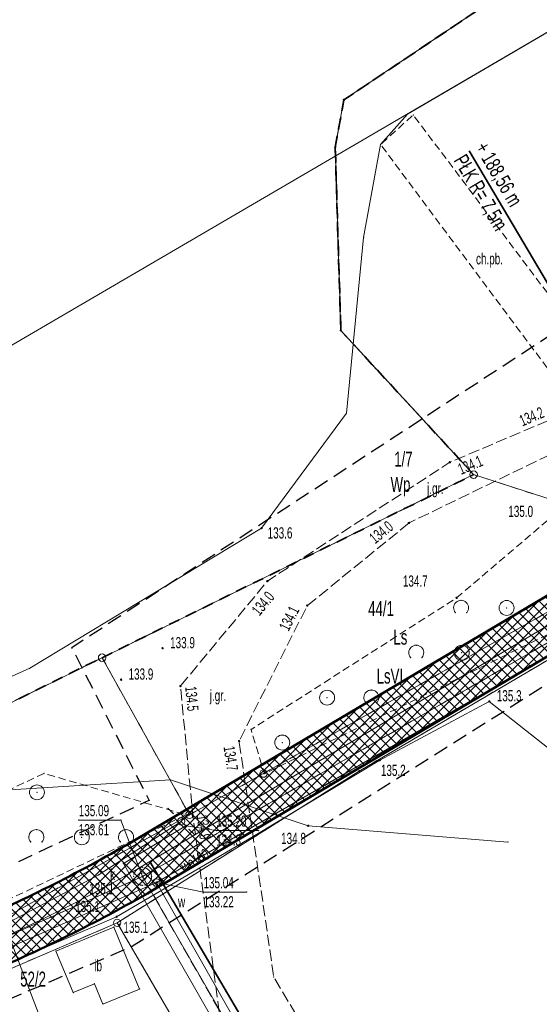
# Model space of a CAD drawing. Extents: x 6456700 to 6518119, y 5963420 to 5980059.
# Tile 53 of 256: x 6511773 to 6511808, y 5964205 to 5964271. Entities that reach past the tile are written whole.
import ezdxf
from ezdxf.enums import TextEntityAlignment as Align

# ---------------------------------------------------------------- set-up
doc = ezdxf.new("R2010")
doc.units = 0
doc.header["$MEASUREMENT"] = 0
for name, pattern in [('L_0_03', [1, 0.5, -0.5]), ('L_0_04', [1.5, 1, -0.5]), ('L_0_50', [1.25, 0.75, -0.5]), ('L_0_52', [1, 0.75, -0.25]), ('L_0_5A', [0.75, 0.5, -0.25])]:
    doc.linetypes.add(name, pattern=pattern)
doc.layers.get('0').update_dxf_attribs({"color": 2, "linetype": 'CONTINUOUS', "lineweight": 5})
for name, color, linetype, lineweight in [('18mm Kreska ciągła', 7, 'CONTINUOUS', 18), ('202_punkt_graniczny', 7, 'CONTINUOUS', 18), ('203_punkt_graniczny', 7, 'CONTINUOUS', 18), ('209_oznaczenie_konturu_klasyfikacyjnego', 96, 'CONTINUOUS', 18), ('210_oznaczenie_konturu_uzytku_gruntowego', 96, 'CONTINUOUS', 18), ('211_numer_dzialki_ewidencyjnej', 7, 'CONTINUOUS', 18), ('216_obreb_ewidencyjny', 7, 'CONTINUOUS', 18), ('218_kontur_uzytku_gruntowego', 96, 'L_0_03', 18), ('219_dzialka_ewidencyjna', 7, 'CONTINUOUS', 18), ('35mm Ciągła', 7, 'CONTINUOUS', 35), ('50mm Kreska ciągła', 7, 'CONTINUOUS', 50), ('9mm Kreska ciągła', 252, 'CONTINUOUS', 9), ('chodnik', 7, 'CONTINUOUS', 18), ('chodnik_Atr17', 7, 'CONTINUOUS', 18), ('inna_budowla', 7, 'CONTINUOUS', 18), ('inna_budowla_Atr17', 7, 'CONTINUOUS', 18), ('jezdnia', 7, 'CONTINUOUS', 18), ('jezdnia_Atr17', 7, 'CONTINUOUS', 18), ('komora_podziemna', 7, 'CONTINUOUS', 18), ('komora_podziemna_Atr17', 7, 'CONTINUOUS', 18), ('latarnia', 7, 'CONTINUOUS', 18), ('ogrodzenie_trwale', 7, 'CONTINUOUS', 18), ('pikieta_naturalna', 7, 'CONTINUOUS', 18), ('pikieta_naturalna_Atr2', 7, 'CONTINUOUS', 18), ('przewod_elektroenergetyczny_podziemny', 7, 'CONTINUOUS', 18), ('przewod_kanalizacyjny', 7, 'CONTINUOUS', 18), ('przewod_kanalizacyjny___ob__projektowany', 7, 'CONTINUOUS', 18), ('przewod_telekomunikacyjny_podziemny', 7, 'CONTINUOUS', 18), ('przewod_wodociagowy', 7, 'CONTINUOUS', 18), ('przewod_wodociagowy___ob__projektowany', 7, 'CONTINUOUS', 18), ('przewod_wodociagowy_Atr1', 7, 'CONTINUOUS', 18), ('rzedna', 7, 'CONTINUOUS', 18), ('rzedna_Atr2', 7, 'CONTINUOUS', 18), ('rzedna_Atr3', 7, 'CONTINUOUS', 18), ('studnia_kanalizacyjna', 7, 'CONTINUOUS', 18), ('studnia_kanalizacyjna_Atr17', 7, 'CONTINUOUS', 18), ('woda_stojaca', 7, 'CONTINUOUS', 18), ('zadrzewienie__zakrzewienie', 7, 'CONTINUOUS', 18), ('Zakres', 7, 'CONTINUOUS', 18)]:
    doc.layers.add(name, color=color, linetype=linetype, lineweight=lineweight)
doc.styles.get("Standard").update_dxf_attribs({"font": 'txt', "width": 0.75})
doc.styles.add('Znaczniki', font='GOTHIC.TTF', dxfattribs={"width": 0.7})

# ---------------------------------------------------------------- blocks, each defined once
blk = doc.blocks.new('mdcp_nowa')
at = {"layer": '203_punkt_graniczny', "linetype": 'Continuous', "lineweight": 18, "true_color": 0x000000}
for points in [[(6494526.04, 5980716.245, 1), (6494526.04, 5980716.335, 1)], [(6494525.46, 5980713.095, 1), (6494525.46, 5980713.185, 1)], [(6494525.83, 5980700.825, 1), (6494525.83, 5980700.915, 1)], [(6494527.05, 5980671.355, 1), (6494527.05, 5980671.445, 1)]]:
    blk.add_hatch(color=18, dxfattribs=at).paths.add_polyline_path(points)
at = {"layer": 'pikieta_naturalna', "linetype": 'Continuous', "lineweight": 18, "true_color": 0x000000}
for points in [[(6494533.13, 5980692.015, 1), (6494533.13, 5980692.105, 1)], [(6494520.53, 5980687.615, 1), (6494520.53, 5980687.705, 1)], [(6494530.39, 5980687.955, 1), (6494530.39, 5980688.045, 1)], [(6494520.92, 5980684.065, 1), (6494520.92, 5980684.155, 1)], [(6494533.57, 5980682.945, 1), (6494533.57, 5980683.035, 1)], [(6494523.59, 5980682.425, 1), (6494523.59, 5980682.515, 1)], [(6494513.92, 5980679.575, 1), (6494513.92, 5980679.665, 1)], [(6494511.14, 5980677.475, 1), (6494511.14, 5980677.565, 1)], [(6494515.11, 5980677.045, 1), (6494515.11, 5980677.135, 1)], [(6494535.76, 5980676.025, 1), (6494535.76, 5980676.115, 1)], [(6494519.03, 5980673.365, 1), (6494519.03, 5980673.455, 1)], [(6494528.45, 5980672.095, 1), (6494528.45, 5980672.185, 1)], [(6494515.94, 5980668.365, 1), (6494515.94, 5980668.455, 1)], [(6494523.65, 5980667.705, 1), (6494523.65, 5980667.795, 1)], [(6494509.82, 5980664.635, 1), (6494509.82, 5980664.725, 1)], [(6494510.84, 5980661.625, 1), (6494510.84, 5980661.715, 1)], [(6494511.04, 5980661.085, 1), (6494511.04, 5980661.175, 1)]]:
    blk.add_hatch(color=18, dxfattribs=at).paths.add_polyline_path(points)
at = {"layer": 'rzedna', "linetype": 'Continuous', "lineweight": 18, "true_color": 0x000000}
for points in [[(6494515.48, 5980667.705, 1), (6494515.48, 5980667.795, 1)], [(6494512.58, 5980664.315, 1), (6494512.58, 5980664.405, 1)], [(6494513.5, 5980663.905, 1), (6494513.5, 5980663.995, 1)]]:
    blk.add_hatch(color=18, dxfattribs=at).paths.add_polyline_path(points)
at = {"layer": '202_punkt_graniczny', "color": 7, "linetype": 'Continuous', "lineweight": 18}
for centre in [(6494534.71, 5980691.23), (6494509.87, 5980678.99), (6494520.66, 5980671.24), (6494515.71, 5980668.48), (6494510.88, 5980661.26)]:
    blk.add_circle(centre, 0.25, dxfattribs=at)
at = {"layer": '202_punkt_graniczny'}
for p in [(6494534.71, 5980691.23), (6494509.87, 5980678.99), (6494520.66, 5980671.24), (6494515.71, 5980668.48), (6494510.88, 5980661.26)]:
    blk.add_point(p, dxfattribs=at)
at = {"layer": '203_punkt_graniczny', "color": 7, "linetype": 'Continuous', "lineweight": 18}
for centre in [(6494526.04, 5980716.29), (6494525.46, 5980713.14), (6494525.83, 5980700.87), (6494527.05, 5980671.4)]:
    blk.add_circle(centre, 0.045, dxfattribs=at)
at = {"layer": '203_punkt_graniczny'}
for p in [(6494526.04, 5980716.29), (6494525.46, 5980713.14), (6494525.83, 5980700.87), (6494527.05, 5980671.4)]:
    blk.add_point(p, dxfattribs=at)
at = {"layer": '216_obreb_ewidencyjny', "color": 7, "linetype": 'L_0_50', "lineweight": 35, "flags": 128}
for points in [[(6494526.04, 5980716.29), (6494557.66, 5980737.5)], [(6494557.66, 5980737.5), (6494526.04, 5980716.29)], [(6494525.46, 5980713.14), (6494526.04, 5980716.29)], [(6494526.04, 5980716.29), (6494525.46, 5980713.14)], [(6494525.46, 5980713.14), (6494525.83, 5980700.87)], [(6494525.83, 5980700.87), (6494525.46, 5980713.14)], [(6494534.71, 5980691.23), (6494525.83, 5980700.87)], [(6494525.83, 5980700.87), (6494534.71, 5980691.23)], [(6494509.87, 5980678.99), (6494534.71, 5980691.23)], [(6494485.24, 5980666.86), (6494509.87, 5980678.99)]]:
    blk.add_lwpolyline(points, dxfattribs=at)
at = {"layer": '216_obreb_ewidencyjny'}
for p in [(6494526.04, 5980716.29), (6494526.04, 5980716.29), (6494525.46, 5980713.14), (6494525.46, 5980713.14), (6494525.83, 5980700.87), (6494525.83, 5980700.87), (6494534.71, 5980691.23), (6494534.71, 5980691.23), (6494509.87, 5980678.99)]:
    blk.add_point(p, dxfattribs=at)
at = {"layer": '218_kontur_uzytku_gruntowego', "lineweight": 18, "flags": 128}
for points in [[(6494557.66, 5980737.5), (6494526.04, 5980716.29)], [(6494526.04, 5980716.29), (6494525.46, 5980713.14)], [(6494525.46, 5980713.14), (6494525.83, 5980700.87)], [(6494525.83, 5980700.87), (6494534.71, 5980691.23)], [(6494534.71, 5980691.23), (6494509.87, 5980678.99)], [(6494548.18, 5980686.89), (6494534.71, 5980691.23)], [(6494520.66, 5980671.24), (6494548.18, 5980686.89)], [(6494551.51, 5980685.81), (6494527.05, 5980671.4)], [(6494509.87, 5980678.99), (6494485.24, 5980666.86)], [(6494509.87, 5980678.99), (6494515.71, 5980668.48)], [(6494527.05, 5980671.4), (6494510.88, 5980661.26)], [(6494515.71, 5980668.48), (6494520.66, 5980671.24)], [(6494500.39, 5980659.94), (6494515.71, 5980668.48)], [(6494510.88, 5980661.26), (6494499.85, 5980656.51)], [(6494536.29, 5980617.65), (6494510.88, 5980661.26)]]:
    blk.add_lwpolyline(points, dxfattribs=at)
at = {"layer": '218_kontur_uzytku_gruntowego'}
for p in [(6494526.04, 5980716.29), (6494526.04, 5980716.29), (6494526.04, 5980716.29), (6494526.04, 5980716.29), (6494525.46, 5980713.14), (6494525.46, 5980713.14), (6494525.46, 5980713.14), (6494525.46, 5980713.14), (6494525.83, 5980700.87), (6494525.83, 5980700.87), (6494525.83, 5980700.87), (6494525.83, 5980700.87), (6494534.71, 5980691.23), (6494534.71, 5980691.23), (6494534.71, 5980691.23), (6494534.71, 5980691.23), (6494534.71, 5980691.23), (6494534.71, 5980691.23), (6494509.87, 5980678.99), (6494509.87, 5980678.99), (6494509.87, 5980678.99), (6494509.87, 5980678.99), (6494509.87, 5980678.99), (6494509.87, 5980678.99), (6494520.66, 5980671.24), (6494520.66, 5980671.24), (6494520.66, 5980671.24), (6494520.66, 5980671.24), (6494527.05, 5980671.4), (6494527.05, 5980671.4), (6494527.05, 5980671.4), (6494527.05, 5980671.4), (6494515.71, 5980668.48), (6494515.71, 5980668.48), (6494515.71, 5980668.48), (6494515.71, 5980668.48), (6494515.71, 5980668.48), (6494515.71, 5980668.48), (6494510.88, 5980661.26), (6494510.88, 5980661.26), (6494510.88, 5980661.26), (6494510.88, 5980661.26), (6494510.88, 5980661.26), (6494510.88, 5980661.26)]:
    blk.add_point(p, dxfattribs=at)
at = {"layer": '219_dzialka_ewidencyjna', "color": 3, "linetype": 'Continuous', "lineweight": 18, "flags": 128}
for points in [[(6494526.04, 5980716.29), (6494557.66, 5980737.5)], [(6494526.04, 5980716.29), (6494525.46, 5980713.14)], [(6494525.46, 5980713.14), (6494525.83, 5980700.87)], [(6494534.71, 5980691.23), (6494525.83, 5980700.87)], [(6494509.87, 5980678.99), (6494534.71, 5980691.23)], [(6494534.71, 5980691.23), (6494548.18, 5980686.89)], [(6494520.66, 5980671.24), (6494548.18, 5980686.89)], [(6494527.05, 5980671.4), (6494551.51, 5980685.81)], [(6494485.24, 5980666.86), (6494509.87, 5980678.99)], [(6494509.87, 5980678.99), (6494515.71, 5980668.48)], [(6494527.05, 5980671.4), (6494510.88, 5980661.26)], [(6494515.71, 5980668.48), (6494520.66, 5980671.24)], [(6494500.39, 5980659.94), (6494515.71, 5980668.48)], [(6494510.88, 5980661.26), (6494499.85, 5980656.51)], [(6494510.88, 5980661.26), (6494536.29, 5980617.65)]]:
    blk.add_lwpolyline(points, dxfattribs=at)
at = {"layer": '219_dzialka_ewidencyjna', "color": 3}
for p in [(6494526.04, 5980716.29), (6494526.04, 5980716.29), (6494525.46, 5980713.14), (6494525.46, 5980713.14), (6494525.83, 5980700.87), (6494525.83, 5980700.87), (6494534.71, 5980691.23), (6494534.71, 5980691.23), (6494534.71, 5980691.23), (6494509.87, 5980678.99), (6494509.87, 5980678.99), (6494509.87, 5980678.99), (6494520.66, 5980671.24), (6494520.66, 5980671.24), (6494527.05, 5980671.4), (6494527.05, 5980671.4), (6494515.71, 5980668.48), (6494515.71, 5980668.48), (6494515.71, 5980668.48), (6494510.88, 5980661.26), (6494510.88, 5980661.26), (6494510.88, 5980661.26)]:
    blk.add_point(p, dxfattribs=at)
at = {"layer": 'chodnik', "color": 7, "linetype": 'L_0_5A', "lineweight": 18, "flags": 128}
blk.add_lwpolyline([(6494540.98, 5980696.56), (6494528.49, 5980713.31), (6494530.67, 5980715.29), (6494543.59, 5980698.14)], close=True, dxfattribs=at)
at = {"layer": 'chodnik'}
for p in [(6494530.67, 5980715.29), (6494528.49, 5980713.31)]:
    blk.add_point(p, dxfattribs=at)
at = {"layer": 'inna_budowla', "color": 7, "linetype": 'Continuous', "lineweight": 18, "flags": 128}
blk.add_lwpolyline([(6494510.66, 5980660.98), (6494512.38, 5980656.83), (6494509.93, 5980655.82), (6494509.36, 5980657.18), (6494507.94, 5980656.59), (6494506.78, 5980659.37)], close=True, dxfattribs=at)
at = {"layer": 'inna_budowla'}
for p in [(6494510.66, 5980660.98), (6494506.78, 5980659.37), (6494507.94, 5980656.59), (6494509.36, 5980657.18), (6494512.38, 5980656.83), (6494509.93, 5980655.82)]:
    blk.add_point(p, dxfattribs=at)
at = {"layer": 'jezdnia', "color": 7, "linetype": 'L_0_52', "lineweight": 18, "flags": 128}
blk.add_lwpolyline([(6494530.39, 5980688), (6494523.59, 5980682.47), (6494519.03, 5980673.41), (6494521.35, 5980657.63), (6494526.33, 5980649.27), (6494522.62, 5980646.72), (6494517.76, 5980654.87), (6494515.94, 5980668.41), (6494515.11, 5980677.09), (6494520.92, 5980684.11), (6494533.13, 5980692.06), (6494540.23, 5980695.07), (6494541.22, 5980693.25)], close=True, dxfattribs=at)
at = {"layer": 'jezdnia'}
for p in [(6494533.13, 5980692.06), (6494530.39, 5980688), (6494520.92, 5980684.11), (6494523.59, 5980682.47), (6494515.11, 5980677.09), (6494519.03, 5980673.41), (6494515.94, 5980668.41), (6494521.35, 5980657.63)]:
    blk.add_point(p, dxfattribs=at)
at = {"layer": 'komora_podziemna', "color": 5, "linetype": 'Continuous', "lineweight": 13}
blk.add_circle((6494513.5, 5980663.95), 0.25, dxfattribs=at)
at = {"layer": 'komora_podziemna'}
blk.add_point((6494513.5, 5980663.95), dxfattribs=at)
at = {"layer": 'latarnia', "color": 7, "linetype": 'Continuous', "lineweight": 13, "flags": 128}
for points in [[(6494514.63, 5980668.571), (6494514.277, 5980668.924)], [(6494515.691, 5980668.571), (6494516.044, 5980668.924)], [(6494514.63, 5980667.51), (6494514.277, 5980667.157)], [(6494515.691, 5980667.51), (6494516.044, 5980667.157)]]:
    blk.add_lwpolyline(points, dxfattribs=at)
at = {"layer": 'latarnia', "color": 7, "linetype": 'Continuous', "lineweight": 13}
blk.add_circle((6494515.16, 5980668.04), 0.25, dxfattribs=at)
at = {"layer": 'latarnia'}
for p in [(6494514.277, 5980668.924), (6494514.63, 5980668.571), (6494515.691, 5980668.571), (6494516.044, 5980668.924), (6494515.16, 5980668.04), (6494514.277, 5980667.157), (6494514.63, 5980667.51), (6494515.691, 5980667.51), (6494516.044, 5980667.157)]:
    blk.add_point(p, dxfattribs=at)
at = {"layer": 'ogrodzenie_trwale'}
for p in [(6494511.14, 5980677.52), (6494515.5, 5980668.48), (6494511.04, 5980661.13)]:
    blk.add_point(p, dxfattribs=at)
at = {"layer": 'pikieta_naturalna', "color": 7, "linetype": 'Continuous', "lineweight": 18}
for centre in [(6494533.13, 5980692.06), (6494520.53, 5980687.66), (6494530.39, 5980688), (6494520.92, 5980684.11), (6494533.57, 5980682.99), (6494523.59, 5980682.47), (6494513.92, 5980679.62), (6494511.14, 5980677.52), (6494515.11, 5980677.09), (6494535.76, 5980676.07), (6494519.03, 5980673.41), (6494528.45, 5980672.14), (6494515.94, 5980668.41), (6494523.65, 5980667.75), (6494509.82, 5980664.68), (6494510.84, 5980661.67), (6494511.04, 5980661.13)]:
    blk.add_circle(centre, 0.045, dxfattribs=at)
at = {"layer": 'pikieta_naturalna'}
for p in [(6494533.13, 5980692.06), (6494520.53, 5980687.66), (6494530.39, 5980688), (6494520.92, 5980684.11), (6494533.57, 5980682.99), (6494523.59, 5980682.47), (6494513.92, 5980679.62), (6494511.14, 5980677.52), (6494515.11, 5980677.09), (6494535.76, 5980676.07), (6494519.03, 5980673.41), (6494528.45, 5980672.14), (6494515.94, 5980668.41), (6494523.65, 5980667.75), (6494509.82, 5980664.68), (6494510.84, 5980661.67), (6494511.04, 5980661.13)]:
    blk.add_point(p, dxfattribs=at)
at = {"layer": 'przewod_elektroenergetyczny_podziemny', "color": 1, "linetype": 'Continuous', "lineweight": 18, "flags": 128}
blk.add_lwpolyline([(6494496.16, 5980657.65), (6494500.84, 5980659.83), (6494509.61, 5980664.45), (6494515.16, 5980668.04), (6494515.48, 5980667.75), (6494511.3, 5980665.23), (6494521.5, 5980647.39), (6494527.21, 5980651.41)], dxfattribs=at)
at = {"layer": 'przewod_elektroenergetyczny_podziemny'}
for p in [(6494515.16, 5980668.04), (6494515.48, 5980667.75), (6494511.3, 5980665.23), (6494509.61, 5980664.45)]:
    blk.add_point(p, dxfattribs=at)
at = {"layer": 'przewod_kanalizacyjny', "color": 34, "linetype": 'Continuous', "lineweight": 18, "flags": 128}
for points in [[(6494537.495, 5980611.323), (6494541.34, 5980614.19), (6494526.27, 5980640.46), (6494526.02, 5980641.07), (6494512.58, 5980664.36), (6494549.68, 5980685.78)], [(6494512.58, 5980664.36), (6494475.85, 5980648.08), (6494448.95, 5980640.08), (6494435.82, 5980630.74), (6494434, 5980628.21), (6494423.39, 5980591.02), (6494422.96, 5980583.93), (6494407.05, 5980559.11), (6494413.79, 5980555.59), (6494408.53, 5980527.9), (6494395.33, 5980508.5), (6494379.99, 5980480.33), (6494362.15, 5980422.68)]]:
    blk.add_lwpolyline(points, dxfattribs=at)
at = {"layer": 'przewod_kanalizacyjny'}
blk.add_point((6494512.58, 5980664.36), dxfattribs=at)
blk.add_point((6494512.58, 5980664.36), dxfattribs=at)
at = {"layer": 'przewod_kanalizacyjny___ob__projektowany', "color": 34, "linetype": 'L_0_52', "lineweight": 18, "flags": 128}
for points in [[(6494512.58, 5980664.36), (6494549.68, 5980685.78)], [(6494543.737, 5980613.845), (6494541.34, 5980614.19), (6494526.27, 5980640.46), (6494512.58, 5980664.36), (6494475.85, 5980648.08), (6494448.95, 5980640.08), (6494435.82, 5980630.74), (6494434, 5980628.21), (6494423.39, 5980591.02), (6494423.22, 5980589.05)]]:
    blk.add_lwpolyline(points, dxfattribs=at)
blk.add_lwpolyline([(6494513.18, 5980664.36), (6494513.16, 5980664.21), (6494513.1, 5980664.06), (6494513, 5980663.94), (6494512.88, 5980663.84), (6494512.74, 5980663.78), (6494512.58, 5980663.76), (6494512.43, 5980663.78), (6494512.28, 5980663.84), (6494512.16, 5980663.94), (6494512.06, 5980664.06), (6494512, 5980664.21), (6494511.98, 5980664.36), (6494512, 5980664.52), (6494512.06, 5980664.66), (6494512.16, 5980664.78), (6494512.28, 5980664.88), (6494512.43, 5980664.94), (6494512.58, 5980664.96), (6494512.74, 5980664.94), (6494512.88, 5980664.88), (6494513, 5980664.78), (6494513.1, 5980664.66), (6494513.16, 5980664.52)], close=True, dxfattribs=at)
at = {"layer": 'przewod_kanalizacyjny___ob__projektowany'}
for p in [(6494512, 5980664.52), (6494512.06, 5980664.66), (6494512.16, 5980664.78), (6494512.28, 5980664.88), (6494512.43, 5980664.94), (6494512.58, 5980664.96), (6494512.74, 5980664.94), (6494512.88, 5980664.88), (6494513, 5980664.78), (6494513.1, 5980664.66), (6494513.16, 5980664.52), (6494511.98, 5980664.36), (6494512, 5980664.21), (6494512.06, 5980664.06), (6494512.16, 5980663.94), (6494512.28, 5980663.84), (6494512.58, 5980664.36), (6494512.58, 5980664.36), (6494512.88, 5980663.84), (6494513, 5980663.94), (6494513.1, 5980664.06), (6494513.16, 5980664.21), (6494513.18, 5980664.36), (6494512.43, 5980663.78), (6494512.58, 5980663.76), (6494512.74, 5980663.78)]:
    blk.add_point(p, dxfattribs=at)
at = {"layer": 'przewod_telekomunikacyjny_podziemny', "color": 30, "linetype": 'Continuous', "lineweight": 18, "flags": 128}
blk.add_lwpolyline([(6494475.69, 5980616.36), (6494478.27, 5980625.44), (6494472.92, 5980632.42), (6494468.01, 5980642.83), (6494482.79, 5980649.73), (6494494.23, 5980654.56), (6494499.78, 5980656.92), (6494510.84, 5980661.67), (6494519.97, 5980667.04), (6494528.45, 5980672.14), (6494535.76, 5980676.07), (6494540.5, 5980672.31), (6494551.76, 5980657.51), (6494565.73, 5980666.79)], dxfattribs=at)
at = {"layer": 'przewod_telekomunikacyjny_podziemny'}
for p in [(6494535.76, 5980676.07), (6494528.45, 5980672.14), (6494519.97, 5980667.04), (6494510.84, 5980661.67)]:
    blk.add_point(p, dxfattribs=at)
at = {"layer": 'przewod_wodociagowy', "color": 5, "linetype": 'Continuous', "lineweight": 18, "flags": 128}
for points in [[(6494542.816, 5980613.473), (6494542.08, 5980614.13), (6494520.99, 5980650.8), (6494513.5, 5980663.95), (6494549.22, 5980684.59), (6494550.9, 5980685.56), (6494567.7, 5980700)], [(6494500.11, 5980669.92), (6494514.44, 5980670.82), (6494523.65, 5980667.75), (6494537, 5980666.66)], [(6494460.87, 5980653.38), (6494473.86, 5980658.58), (6494500.11, 5980669.92), (6494504.17, 5980658.99), (6494506.69, 5980652.4)], [(6494513.5, 5980663.95), (6494476.06, 5980647.42), (6494449.16, 5980639.62), (6494440.37, 5980633.47), (6494436.09, 5980630.48), (6494434.52, 5980628.04), (6494423.72, 5980591.82), (6494423.49, 5980583.76), (6494407.79, 5980559.35), (6494414.54, 5980555.87), (6494409.04, 5980527.84), (6494395.85, 5980508.25), (6494380.37, 5980480.1), (6494362.54, 5980422.62), (6494348.35, 5980374.02), (6494335.97, 5980340.4), (6494332.73, 5980341.36), (6494294.76, 5980353), (6494262.61, 5980362.71)]]:
    blk.add_lwpolyline(points, dxfattribs=at)
at = {"layer": 'przewod_wodociagowy'}
for p in [(6494514.44, 5980670.82), (6494523.65, 5980667.75), (6494537, 5980666.66), (6494513.5, 5980663.95), (6494513.5, 5980663.95)]:
    blk.add_point(p, dxfattribs=at)
at = {"layer": 'przewod_wodociagowy___ob__projektowany', "color": 5, "linetype": 'L_0_52', "lineweight": 18, "flags": 128}
blk.add_lwpolyline([(6494513.5, 5980663.95), (6494550.9, 5980685.56)], dxfattribs=at)
at = {"layer": 'przewod_wodociagowy___ob__projektowany'}
blk.add_point((6494513.5, 5980663.95), dxfattribs=at)
at = {"layer": 'rzedna', "color": 7, "linetype": 'Continuous', "lineweight": 18}
for centre in [(6494515.48, 5980667.75), (6494512.58, 5980664.36), (6494513.5, 5980663.95)]:
    blk.add_circle(centre, 0.045, dxfattribs=at)
at = {"layer": 'rzedna'}
for p in [(6494515.48, 5980667.75), (6494512.58, 5980664.36), (6494512.58, 5980664.36), (6494513.5, 5980663.95)]:
    blk.add_point(p, dxfattribs=at)
at = {"layer": 'rzedna_Atr2', "color": 7, "linetype": 'Continuous', "lineweight": 18, "flags": 128}
for points in [[(6494512.58, 5980664.36), (6494511.13, 5980668.13), (6494508.313, 5980668.13)], [(6494515.48, 5980667.75), (6494517.5, 5980667.43), (6494520.348, 5980667.43)], [(6494513.5, 5980663.95), (6494516.65, 5980663.31), (6494519.53, 5980663.31)]]:
    blk.add_lwpolyline(points, dxfattribs=at)
at = {"layer": 'rzedna_Atr2'}
for p in [(6494508.313, 5980668.13), (6494508.313, 5980668.13), (6494511.13, 5980668.13), (6494511.13, 5980668.13), (6494515.48, 5980667.75), (6494517.5, 5980667.43), (6494520.348, 5980667.43), (6494512.58, 5980664.36), (6494512.58, 5980664.36), (6494513.5, 5980663.95), (6494516.65, 5980663.31), (6494519.53, 5980663.31)]:
    blk.add_point(p, dxfattribs=at)
at = {"layer": 'studnia_kanalizacyjna', "color": 34, "linetype": 'Continuous', "lineweight": 13}
blk.add_circle((6494512.58, 5980664.36), 0.25, dxfattribs=at)
at = {"layer": 'studnia_kanalizacyjna'}
blk.add_point((6494512.58, 5980664.36), dxfattribs=at)
at = {"layer": 'woda_stojaca', "color": 141, "linetype": 'Continuous', "lineweight": 18, "flags": 128}
blk.add_lwpolyline([(6494530.3, 5980715.34), (6494528.49, 5980713.31), (6494527.35, 5980707.09), (6494526.2, 5980695.34), (6494520.53, 5980687.66), (6494505.04, 5980678.28), (6494474.89, 5980664.68), (6494461.82, 5980659.79), (6494438.12, 5980651.55), (6494432.21, 5980649.42), (6494413.18, 5980646.91), (6494551.45, 5980727.76)], close=True, dxfattribs=at)
at = {"layer": 'woda_stojaca'}
for p in [(6494530.3, 5980715.34), (6494528.49, 5980713.31), (6494527.35, 5980707.09), (6494526.2, 5980695.34), (6494520.53, 5980687.66), (6494505.04, 5980678.28)]:
    blk.add_point(p, dxfattribs=at)
at = {"layer": 'zadrzewienie__zakrzewienie', "color": 7, "linetype": 'L_0_5A', "lineweight": 18, "flags": 128}
for points in [[(6494533.57, 5980682.99), (6494540.63, 5980689), (6494547.06, 5980684.98), (6494542.85, 5980682.11), (6494520.72, 5980671.23), (6494519.83, 5980674.19)], [(6494474.6, 5980648.98), (6494470.43, 5980646.9), (6494473.92, 5980656.16), (6494505.99, 5980671.25), (6494515.5, 5980668.48)]]:
    blk.add_lwpolyline(points, close=True, dxfattribs=at)
at = {"layer": 'zadrzewienie__zakrzewienie', "color": 7, "linetype": 'Continuous', "lineweight": 18}
for centre in [(6494536.916, 5980682.316), (6494533.916, 5980679.316), (6494524.916, 5980676.316), (6494521.916, 5980673.316), (6494505.516, 5980669.986), (6494508.516, 5980666.986)]:
    blk.add_circle(centre, 0.5, dxfattribs=at)
for centre in [(6494533.874, 5980682.327), (6494530.874, 5980679.327), (6494527.874, 5980676.327), (6494505.474, 5980666.997), (6494511.474, 5980666.997)]:
    blk.add_arc(centre, 0.5, 318.85, 221.162, dxfattribs=at)
at = {"layer": 'zadrzewienie__zakrzewienie'}
for p in [(6494533.57, 5980682.99), (6494533.874, 5980682.827), (6494536.916, 5980682.316), (6494533.498, 5980681.998), (6494534.25, 5980681.998), (6494530.874, 5980679.827), (6494530.498, 5980678.998), (6494531.25, 5980678.998), (6494533.916, 5980679.316), (6494527.874, 5980676.827), (6494524.916, 5980676.316), (6494527.498, 5980675.998), (6494528.25, 5980675.998), (6494519.83, 5980674.19), (6494521.916, 5980673.316), (6494505.99, 5980671.25), (6494520.72, 5980671.23), (6494505.516, 5980669.986), (6494515.5, 5980668.48), (6494505.474, 5980667.497), (6494511.474, 5980667.497), (6494505.098, 5980666.668), (6494505.85, 5980666.668), (6494508.516, 5980666.986), (6494511.098, 5980666.668), (6494511.85, 5980666.668)]:
    blk.add_point(p, dxfattribs=at)
at = {"layer": 'Zakres', "linetype": 'L_0_04', "lineweight": 25, "flags": 128}
blk.add_lwpolyline([(6495113.77, 5985050.22), (6495121.12, 5984877.07), (6495125.76, 5984757.87), (6495129.89, 5984649.81), (6495141.08, 5984611.3), (6495145.77, 5984544.53), (6495147.36, 5984487.27), (6495157.22, 5984392.07), (6495162.95, 5984387.45), (6495180.24, 5984384.16), (6495229.5, 5984386.61), (6495251.65, 5984373.41), (6495258.77, 5984357.12), (6495255.44, 5984330.44), (6495250.77, 5984304.39), (6495252.21, 5984282.78), (6495255.46, 5984256.45), (6495254.94, 5984238.25), (6495266.4, 5984211), (6495277.24, 5984182.33), (6495294.2, 5984133.19), (6495300.94, 5984095.37), (6495313.24, 5984037.69), (6495317.44, 5983978.18), (6495300.35, 5983922.18), (6495282.35, 5983883.38), (6495266.21, 5983862.23), (6495242.03, 5983839.67), (6495211.11, 5983816.86), (6495158.26, 5983772.66), (6495130.6, 5983651.16), (6495116.31, 5983543.43), (6495129.51, 5983346.73), (6495134.58, 5983264.71), (6495139.64, 5983186.97), (6495193.25, 5983077.94), (6495199.2, 5983041.97), (6495206.23, 5983026), (6495208.96, 5983004.88), (6495202.27, 5982979.48), (6495202.42, 5982950.13), (6495209.35, 5982897.38), (6495215.97, 5982850.34), (6495228.6, 5982809.97), (6495226.85, 5982778.82), (6495225.04, 5982750.56), (6495220.26, 5982723.37), (6495226.54, 5982679.97), (6495206.06, 5982669.48), (6495192.68, 5982657.71), (6495184.57, 5982648.65), (6495174.78, 5982624.58), (6495164.23, 5982604.61), (6495150.7, 5982588.3), (6495137.69, 5982582.43), (6495118.26, 5982573.75), (6495100.35, 5982558.42), (6495090.36, 5982544.99), (6495075.87, 5982519.06), (6495060.83, 5982499.68), (6495049.41, 5982485.49), (6495035.07, 5982459.7), (6495006.7, 5982406.64), (6494980.89, 5982351.84), (6494944.35, 5982293.29), (6494925.72, 5982250.11), (6494905.2, 5982190.37), (6494898.43, 5982153.5), (6494879.51, 5982063.89), (6494864.14, 5981992.66), (6494816.93, 5981768.61), (6494777.79, 5981577.7), (6494739.84, 5981394.72), (6494718.65, 5981297.89), (6494716.45, 5981237.31), (6494738.62, 5981208.21), (6494776.48, 5981173.06), (6494817.16, 5981137.44), (6494847.63, 5981109.8), (6494877.39, 5981077.08), (6494912.75, 5981030.55), (6494916.06, 5981014.71), (6494903.86, 5980957.01), (6494916.13, 5980953.51), (6494892.32, 5980927.59), (6494850.7, 5980858.8), (6494806.81, 5980779.89), (6494785.1, 5980753.49), (6494715.22, 5980723.29), (6494679.96, 5980686.78), (6494651.35, 5980651.29), (6494549.14, 5980683.24), (6494511.84, 5980659.66), (6494443.61, 5980630.33), (6494428.78, 5980598.6), (6494431.58, 5980579.46), (6494420.56, 5980549.76), (6494416.45, 5980528.2), (6494403.86, 5980507.16), (6494388.89, 5980482.96), (6494365.32, 5980407.99), (6494335.67, 5980315.15), (6494332.29, 5980297.41), (6494335.1, 5980278.18), (6494347.25, 5980254.84), (6494336.79, 5980250.09), (6494300.04, 5980271.34), (6494320.8, 5980301.43), (6494336.81, 5980349.17), (6494344.85, 5980380.92), (6494360.85, 5980437.13), (6494374.18, 5980476.38), (6494386.14, 5980498.84), (6494403.02, 5980528.52), (6494411.33, 5980563.19), (6494420.84, 5980586.25), (6494420.25, 5980601.11), (6494434.95, 5980635.94), (6494446.75, 5980644.99), (6494465.77, 5980647.27), (6494513.02, 5980669.46), (6494507.85, 5980679.68), (6494547.89, 5980705.83), (6494570.06, 5980691.34), (6494636.17, 5980669.05), (6494706.14, 5980756.86), (6494742.78, 5980772.58), (6494798.53, 5980814.27), (6494826.12, 5980867.97), (6494849.57, 5980908.6), (6494845.35, 5980942.01), (6494853.94, 5980970.83), (6494891.08, 5980960.54), (6494890.11, 5980965.73), (6494903.94, 5981025.69), (6494869.98, 5981070.3), (6494770.97, 5981160.58), (6494728.18, 5981200.64), (6494706.13, 5981229.56), (6494707.94, 5981299.75), (6494728.84, 5981398.1), (6494767.06, 5981580.19), (6494806.17, 5981770.55), (6494854.36, 5981994.76), (6494869.73, 5982065.97), (6494888.61, 5982155.44), (6494891.67, 5982173.95), (6494895.82, 5982197.45), (6494916.38, 5982253.72), (6494935.47, 5982297.95), (6494954.97, 5982331.67), (6494972.09, 5982356.64), (6494997.76, 5982411.14), (6495026.29, 5982464.48), (6495041.09, 5982491.09), (6495052.99, 5982505.88), (6495067.51, 5982524.6), (6495081.94, 5982550.43), (6495092.99, 5982565.28), (6495112.86, 5982582.29), (6495133.59, 5982591.55), (6495144.48, 5982596.46), (6495155.87, 5982610.19), (6495165.7, 5982628.8), (6495175.96, 5982654.03), (6495185.62, 5982664.83), (6495200.4, 5982677.82), (6495212.49, 5982688.04), (6495209.64, 5982723.43), (6495215.22, 5982750.57), (6495216.87, 5982779.54), (6495218.31, 5982809.31), (6495206.86, 5982847.92), (6495199.44, 5982894.74), (6495192.11, 5982948.71), (6495190.16, 5982979.24), (6495183.47, 5983075.16), (6495129.79, 5983184.34), (6495124.6, 5983264.07), (6495119.53, 5983346.09), (6495106.27, 5983543.75), (6495120.74, 5983652.9), (6495148.75, 5983779.42), (6495204.15, 5983826.04), (6495273.41, 5983889.36), (6495288.53, 5983927.42), (6495300.83, 5983964.69), (6495303.91, 5983980.14), (6495301.32, 5984039.55), (6495291.1, 5984093.63), (6495284.5, 5984130.67), (6495267.84, 5984178.93), (6495257.12, 5984207.3), (6495244.96, 5984236.19), (6495244.79, 5984255.42), (6495242.25, 5984281.97), (6495240.71, 5984304.95), (6495245.55, 5984331.94), (6495248.51, 5984355.64), (6495243.77, 5984366.47), (6495226.98, 5984376.47), (6495179.54, 5984374.12), (6495158.61, 5984378.09), (6495147.7, 5984386.91), (6495137.38, 5984486.61), (6495135.78, 5984544.04), (6495131.18, 5984609.54), (6495119.95, 5984648.2), (6495115.76, 5984757.49), (6495111.12, 5984876.67), (6495103.73, 5985050.93), (6495109.36, 5985081.73), (6495120.41, 5985085.88)], close=True, dxfattribs=at)
at = {"layer": 'Zakres'}
for p in [(6494507.85, 5980679.68), (6494513.02, 5980669.46), (6494511.84, 5980659.66)]:
    blk.add_point(p, dxfattribs=at)
at = {"layer": '209_oznaczenie_konturu_klasyfikacyjnego', "lineweight": 20, "width": 0.66}
blk.add_text('LsVI', height=1, dxfattribs=at).set_placement((6494528.226, 5980678.26), align=Align.TOP_LEFT)
at = {"layer": '210_oznaczenie_konturu_uzytku_gruntowego', "lineweight": 20, "width": 0.66}
for s, p in [('Wp', (6494529.16, 5980691.08)), ('Ls', (6494529.347, 5980680.86))]:
    blk.add_text(s, height=1, dxfattribs=at).set_placement(p, align=Align.TOP_LEFT)
at = {"layer": '211_numer_dzialki_ewidencyjnej', "color": 7, "lineweight": 20, "width": 0.66}
for s, p in [('1/7', (6494529.4, 5980692.77)), ('44/1', (6494527.66, 5980682.77)), ('52/2', (6494504.4, 5980658))]:
    blk.add_text(s, height=1, dxfattribs=at).set_placement(p, align=Align.TOP_LEFT)
at = {"layer": 'chodnik_Atr17', "color": 7, "lineweight": 15, "width": 0.66}
blk.add_text('ch.pb.', height=0.75, dxfattribs=at).set_placement((6494534.87, 5980706.04), align=Align.TOP_LEFT)
at = {"layer": 'inna_budowla_Atr17', "color": 7, "lineweight": 15, "width": 0.66}
blk.add_text('ib', height=0.75, dxfattribs=at).set_placement((6494509.35, 5980658.77), align=Align.TOP_LEFT)
at = {"layer": 'jezdnia_Atr17', "color": 7, "lineweight": 15, "width": 0.66}
for p in [(6494531.6, 5980690.69), (6494517.07, 5980676.84)]:
    blk.add_text('j.gr.', height=0.75, dxfattribs=at).set_placement(p, align=Align.TOP_LEFT)
at = {"layer": 'komora_podziemna_Atr17', "color": 7, "lineweight": 15, "width": 0.66}
blk.add_text('w', height=0.75, dxfattribs=at).set_placement((6494514.949, 5980663.04), align=Align.TOP_LEFT)
at = {"layer": 'pikieta_naturalna_Atr2', "color": 7, "lineweight": 15, "width": 0.66}
for s, rotation, p in [('134.2', 23, (6494537.68, 5980695.14)), ('134.1', 23, (6494533.58, 5980691.9)), ('134.0', 39.1, (6494527.65, 5980687.15)), ('134.0', 50.4, (6494519.81, 5980682.22)), ('134.1', 63.3, (6494521.67, 5980681.05)), ('134.5', 275.5, (6494516.17, 5980677.11)), ('134.7', 278.4, (6494518.73, 5980673.13)), ('134.9', 277.7, (6494516.93, 5980668.53))]:
    blk.add_text(s, height=0.75, rotation=rotation, dxfattribs=at).set_placement(p, align=Align.TOP_LEFT)
for s, p in [('135.0', (6494537.03, 5980689.15)), ('133.6', (6494520.94, 5980687.71)), ('134.7', (6494529.98, 5980684.49)), ('133.9', (6494514.42, 5980680.37)), ('133.9', (6494511.64, 5980678.27)), ('135.3', (6494536.26, 5980676.82)), ('135.2', (6494528.51, 5980671.83)), ('134.8', (6494521.84, 5980667.28)), ('135.1', (6494509.01, 5980663.92)), ('135.1', (6494508.07, 5980662.73)), ('135.1', (6494511.3, 5980661.34))]:
    blk.add_text(s, height=0.75, dxfattribs=at).set_placement(p, align=Align.TOP_LEFT)
at = {"layer": 'przewod_wodociagowy_Atr1', "color": 5, "lineweight": 15, "width": 0.66}
blk.add_text('wo160', height=0.75, rotation=30, dxfattribs=at).set_placement((6494515.05, 5980665.28), align=Align.TOP_LEFT)
at = {"layer": 'rzedna_Atr2', "color": 7, "lineweight": 15, "width": 0.66}
for s, p in [('135.09', (6494508.313, 5980669.138)), ('135.09', (6494508.313, 5980669.138)), ('135.20', (6494517.5, 5980668.438)), ('135.04', (6494516.65, 5980664.317))]:
    blk.add_text(s, height=0.75, dxfattribs=at).set_placement(p, align=Align.TOP_LEFT)
at = {"layer": 'rzedna_Atr3', "color": 7, "lineweight": 15, "width": 0.66}
for s, p in [('133.61', (6494508.313, 5980667.862)), ('133.61', (6494508.313, 5980667.862)), ('134.3', (6494517.5, 5980667.162)), ('133.22', (6494516.65, 5980663.042))]:
    blk.add_text(s, height=0.75, dxfattribs=at).set_placement(p, align=Align.TOP_LEFT)
at = {"layer": 'studnia_kanalizacyjna_Atr17', "color": 34, "lineweight": 15, "width": 0.66}
blk.add_text('k', height=0.75, dxfattribs=at).set_placement((6494510.399, 5980664.87), align=Align.TOP_LEFT)

msp = doc.modelspace()

# ---------------------------------------------------------------- linework, layer by layer
at = {"layer": '50mm Kreska ciągła', "color": 6, "ltscale": 0.1}
for points in [[(6511910.835, 5964209.53), (6511825.251, 5964238.379, 0.218462), (6511817.579, 5964237.57), (6511780.961, 5964215.858, -0.031103), (6511769.76, 5964210.196)], [(6511771.135, 5964206.977, 0.032198), (6511782.743, 5964212.845), (6511819.364, 5964234.559, -0.218462), (6511824.133, 5964235.062), (6511909.717, 5964206.213, -0.049189)]]:
    msp.add_lwpolyline(points, format="xyb", dxfattribs=at)

# ---------------------------------------------------------------- next in the draw order: block references
at = {"linetype": 'ByBlock'}
msp.add_blockref('mdcp_nowa', (17268.786, -16450.998), dxfattribs=at)

# ---------------------------------------------------------------- next in the draw order: hatches: boundary and pattern name
at = {"layer": '9mm Kreska ciągła'}
h = msp.add_hatch(dxfattribs=at)
h.set_pattern_fill('ANSI37', color=256, scale=4)
h.set_pattern_definition([(45, (6511691.195, 5964120.06236), (-0.3535534, 0.3535534), []), (135, (6511691.195, 5964120.06236), (-0.3535534, -0.3535534), [])])
h.paths.add_polyline_path([(6511691.195, 5964121.143), (6511691.386, 5964124.63, 0.09387), (6511692.371, 5964131.182), (6511691.932, 5964142.68, -0.114411), (6511694.249, 5964154.747), (6511705.391, 5964179.862, -0.271991), (6511723.667, 5964192.967), (6511729.755, 5964193.522, 0.098674), (6511738.301, 5964196.051), (6511743.586, 5964198.832, -0.020192), (6511747.406, 5964200.649), (6511769.76, 5964210.196, 0.03219), (6511780.964, 5964215.859), (6511817.579, 5964237.57, -0.218462), (6511825.251, 5964238.379), (6511910.835, 5964209.53, -0.062712), (6511916.853, 5964206.62, 0.390075), (6511923.272, 5964207.6), (6511915.609, 5964197.326, 0.426952), (6511913.878, 5964204.338, 0.049189), (6511909.717, 5964206.213), (6511824.133, 5964235.062, 0.218462), (6511819.364, 5964234.559), (6511782.746, 5964212.847), (6511782.743, 5964212.845, -0.032198), (6511771.135, 5964206.977), (6511748.781, 5964197.43, 0.020192), (6511745.216, 5964195.734), (6511739.931, 5964192.954, -0.098674), (6511730.073, 5964190.037), (6511723.985, 5964189.481, 0.271991), (6511708.591, 5964178.442), (6511697.449, 5964153.327, 0.114411), (6511695.43, 5964142.813), (6511695.868, 5964131.315, -0.138482), (6511693.149, 5964120.062), (6511691.196, 5964121.142)])

# ---------------------------------------------------------------- next in the draw order: linework, layer by layer
at = {"layer": '18mm Kreska ciągła', "color": 4, "ltscale": 0.1}
msp.add_lwpolyline([(6511691.623, 5964120.92, 0.138482), (6511694.119, 5964131.248), (6511693.681, 5964142.747, -0.114411), (6511695.849, 5964154.037), (6511706.991, 5964179.152, -0.271991), (6511723.826, 5964191.224), (6511729.914, 5964191.78, 0.098674), (6511739.116, 5964194.502), (6511744.401, 5964197.283, -0.020192), (6511748.094, 5964199.04), (6511770.447, 5964208.587, 0.032198), (6511781.855, 5964214.353), (6511818.472, 5964236.064, -0.218462), (6511824.692, 5964236.72), (6511910.276, 5964207.872, -0.080953), (6511917.385, 5964204.11), (6511919.535, 5964202.482)], format="xyb", dxfattribs=at)
at = {"layer": '35mm Ciągła'}
for p, q in [((6511818.472, 5964236.064), (6511803.197, 5964261.885)), ((6511781.855, 5964214.353), (6511797.083, 5964188.505))]:
    msp.add_line(p, q, dxfattribs=at)

# ---------------------------------------------------------------- next in the draw order: texts
at = {"layer": '18mm Kreska ciągła', "insert": (6511803.197, 5964261.885), "char_height": 1, "attachment_point": 4, "rotation": 300.608, "style": 'Znaczniki'}
msp.add_mtext('+ 188,56 m\\PPŁK R= 7,5m', dxfattribs=at)

doc.saveas('drawing.dxf')
